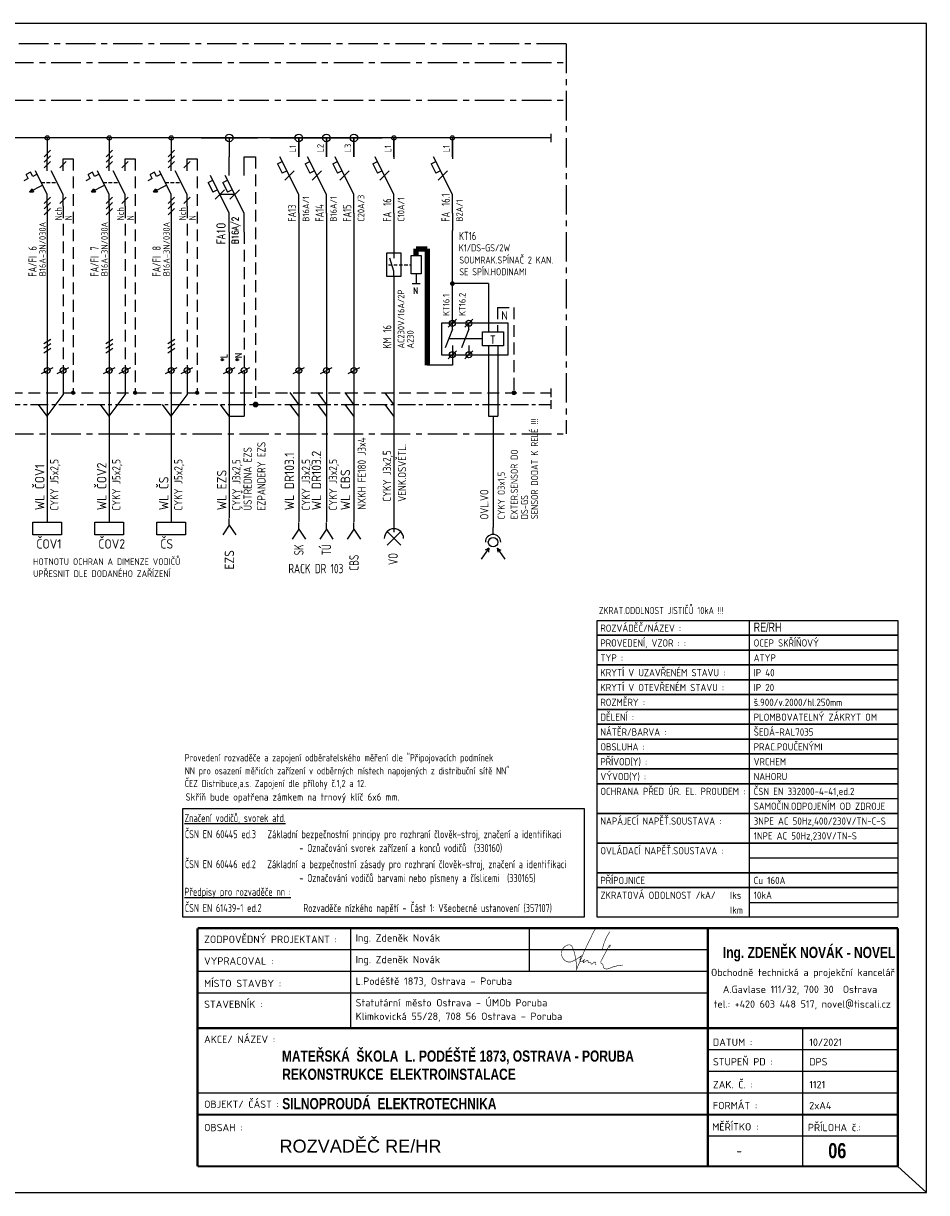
# Model space of a CAD drawing. Header units: millimetres. Extents: x 8237 to 30801, y -1519 to 3799.
# Tile 3 of 4: x 10950 to 11142, y -1277 to -1028. Entities that reach past the tile are written whole.
import ezdxf

# ---------------------------------------------------------------- set-up
doc = ezdxf.new("R2010")
doc.units = ezdxf.units.MM
doc.header["$LTSCALE"] = 10
doc.linetypes.add('CENTER', pattern=[2, 1.25, -0.25, 0.25, -0.25])
doc.linetypes.add('HIDDEN', pattern=[0.375, 0.25, -0.125])
for name, color, linetype in [('0-0-E1', 7, 'Continuous'), ('00-A-EL', 7, 'Continuous'), ('00-A-MOTOR', 3, 'Continuous'), ('cktexty_male', 7, 'Continuous'), ('E1', 3, 'Continuous'), ('TENKÁ', 7, 'Continuous')]:
    doc.layers.add(name, color=color, linetype=linetype)
doc.layers.add('P', color=250, linetype='Continuous', lineweight=100)
doc.styles.add('ad_nadpis', font='impact.ttf')
doc.styles.add('ad_popis', font='isocpeur.ttf')
doc.styles.add('ARIAL', font='arial.ttf')
doc.styles.add('ARIEL3', font='arial.ttf', dxfattribs={"width": 0.7, "height": 3})
doc.styles.add('ISOCP', font='isocp.shx')
doc.styles.add('ROMANS', font='ROMANS.SHX', dxfattribs={"width": 0.8})
doc.styles.get("Standard").update_dxf_attribs({"font": 'romans.shx', "width": 0.8})

# ---------------------------------------------------------------- blocks, each defined once
blk = doc.blocks.new('ELK0411')
at = {"color": 3, "linetype": 'Continuous'}
for p, q in [((0, -4), (0, 0)), ((0, -12), (-4, -4)), ((0, -16), (0, -12))]:
    blk.add_line(p, q, dxfattribs=at)
at = {"color": 7, "linetype": 'Continuous'}
for p, q in [((-4.5, -5.5), (-3.5, -5)), ((-4.5, -5.5), (-3.5, -7.5)), ((-2.5, -7), (-3.5, -7.5)), ((-3, -9), (-1, -7))]:
    blk.add_line(p, q, dxfattribs=at)
for tag, p, height in [('DRUH', (3, -4), 3), ('PORADI', (9, -4), 3), ('TYP', (3, -8), 2), ('PARAM1', (3, -11), 2), ('PARAM2', (3, -14), 2)]:
    blk.add_attdef(tag, p, '', height=height, dxfattribs=at)
at = {"color": 7, "linetype": 'Continuous', "flags": 1}
blk.add_attdef('C.V.', (3, -16), '', height=1, dxfattribs=at)
blk = doc.blocks.new('A$C47E72758')
at = {"color": 3}
for q in [(1.4, 3.5), (0, 0), (2.8, 0)]:
    blk.add_line((1.4, 2.1), q, dxfattribs=at)
blk = doc.blocks.new('A$C1FBE1B94')
at = {"color": 4, "linetype": 'Continuous'}
blk.add_line((0, 3.2), (9.6, 3.2), dxfattribs=at)
at = {"color": 3, "linetype": 'Continuous'}
blk.add_line((4.8, 3.2), (4.8, 0), dxfattribs=at)
blk.add_circle((4.8, 3.2), 0.64, dxfattribs=at)
blk = doc.blocks.new('A$C4FA44D9F')
at = {"color": 7, "linetype": 'Continuous'}
blk.add_line((-1.23, -0.61), (1.23, 0.61), dxfattribs=at)
blk.add_line((-1.23, -0.61), (1.23, 0.61), dxfattribs=at)
blk.add_circle((0, 0), 0.612, dxfattribs=at)
blk.add_circle((0, 0), 0.612, dxfattribs=at)
blk = doc.blocks.new('A$C4E1C4193')
at = {"color": 3}
for p, q in [((0, 3.09), (3.09, 0)), ((0, 0), (3.09, 3.09))]:
    blk.add_line(p, q, dxfattribs=at)
blk = doc.blocks.new('A$C40B63D10')
at = {"color": 3, "linetype": 'Continuous'}
blk.add_line((0, 0), (0, -4.44), dxfattribs=at)
blk.add_circle((0, 0), 0.448, dxfattribs=at)
blk = doc.blocks.new('SENSOR')
at = {"color": 7, "linetype": 'Continuous'}
for p, q in [((217709, 6010, 0), (217556, 6230, 0)), ((217709, 6010, 0), (217634, 6049, 0)), ((217709, 6010, 0), (217698, 6093, 0)), ((217871, 6010, 0), (218024, 6230, 0)), ((217871, 6010, 0), (217881, 6093, 0)), ((217871, 6010, 0), (217945, 6049, 0))]:
    blk.add_line(p, q, dxfattribs=at)
at = {"color": 3, "linetype": 'Continuous'}
blk.add_line((217790, 5740, 0), (217790, 5604, 0), dxfattribs=at)
blk.add_circle((217790, 5893, 0), 94.4, dxfattribs=at)
blk.add_arc((217790, 5893, 0), 153, 180, 0, dxfattribs=at)

msp = doc.modelspace()

# ---------------------------------------------------------------- linework, layer by layer
at = {"linetype": 'CENTER', "ltscale": 0.5}
for p, q in [((11065.192, -1032.52), (10801.243, -1032.52)), ((11065.192, -1032.52), (11065.192, -1115.42)), ((10835.82, -1036.495), (11065.192, -1036.495)), ((10835.82, -1044.444), (11065.192, -1044.444)), ((10835.82, -1115.42), (11065.192, -1115.42))]:
    msp.add_line(p, q, dxfattribs=at)
at = {"color": 4, "linetype": 'Continuous'}
msp.add_line((11061.972, -1052.507), (10841.14, -1052.507), dxfattribs=at)
at = {"color": 4}
for p, q in [((11061.972, -1051.607), (11061.972, -1053.407)), ((11048.678, -1111.67), (11050.682, -1111.67))]:
    msp.add_line(p, q, dxfattribs=at)
at = {"color": 7, "linetype": 'Continuous'}
for p, q in [((10954.287, -1056.49), (10955.637, -1055.14)), ((10967.457, -1056.49), (10968.807, -1055.14)), ((10980.627, -1056.49), (10981.977, -1055.14)), ((10954.287, -1057.686), (10955.637, -1056.336)), ((10954.287, -1058.882), (10955.637, -1057.532)), ((10957.649, -1058.882), (10958.999, -1057.532)), ((10967.457, -1057.686), (10968.807, -1056.336)), ((10967.457, -1058.882), (10968.807, -1057.532)), ((10970.819, -1058.882), (10972.169, -1057.532)), ((10980.627, -1057.686), (10981.977, -1056.336)), ((10980.627, -1058.882), (10981.977, -1057.532)), ((10983.989, -1058.882), (10985.339, -1057.532)), ((10954.287, -1066.442), (10955.637, -1065.092)), ((10957.649, -1066.442), (10958.999, -1065.092)), ((10967.457, -1066.442), (10968.807, -1065.092)), ((10970.819, -1066.442), (10972.169, -1065.092)), ((10980.627, -1066.442), (10981.977, -1065.092)), ((10983.989, -1066.442), (10985.339, -1065.092)), ((10954.287, -1067.573), (10955.637, -1066.223)), ((10954.287, -1068.833), (10955.637, -1067.483)), ((10967.457, -1067.573), (10968.807, -1066.223)), ((10967.457, -1068.833), (10968.807, -1067.483)), ((10980.627, -1067.573), (10981.977, -1066.223)), ((10980.627, -1068.833), (10981.977, -1067.483)), ((11048.73, -1088.516), (11048.73, -1093.752)), ((10958.324, -1101.942), (10958.324, -1107.093)), ((10971.494, -1101.942), (10971.494, -1107.093)), ((10984.664, -1101.942), (10984.664, -1107.093)), ((10992.412, -1102.543), (10994.862, -1101.318)), ((10992.412, -1102.543), (10994.862, -1101.318)), ((10995.558, -1102.543), (10998.008, -1101.318)), ((10995.558, -1102.543), (10998.008, -1101.318)), ((10996.783, -1101.931), (10996.783, -1111.67)), ((10954.962, -1111.67), (10958.324, -1107.093)), ((10968.132, -1111.67), (10971.494, -1107.093)), ((10981.302, -1111.67), (10984.664, -1107.093)), ((11008.404, -1109.13), (11006.567, -1106.63)), ((11014.259, -1109.13), (11012.422, -1106.63)), ((11020.114, -1109.13), (11018.277, -1106.63)), ((11028.618, -1109.17), (11026.781, -1106.67)), ((10954.962, -1111.67), (10953.126, -1109.17)), ((10968.132, -1111.67), (10966.296, -1109.17)), ((10981.302, -1111.67), (10979.466, -1109.17)), ((10993.637, -1111.67), (10991.801, -1109.17)), ((11008.404, -1111.63), (11006.567, -1109.13)), ((11014.259, -1111.63), (11012.422, -1109.13)), ((11020.114, -1111.63), (11018.277, -1109.13)), ((11028.618, -1111.67), (11026.781, -1109.17)), ((10993.637, -1111.67), (10996.783, -1111.67))]:
    msp.add_line(p, q, dxfattribs=at)
at = {"color": 3, "linetype": 'Continuous'}
for p, q in [((10954.962, -1059.467), (10954.962, -1056.947)), ((10958.324, -1059.467), (10958.324, -1056.947)), ((10968.132, -1059.467), (10968.132, -1056.947)), ((10971.494, -1059.467), (10971.494, -1056.947)), ((10981.302, -1059.467), (10981.302, -1056.947)), ((10984.664, -1059.467), (10984.664, -1056.947)), ((10954.962, -1064.507), (10952.442, -1059.467)), ((10958.324, -1064.507), (10955.804, -1059.467)), ((10968.132, -1064.507), (10965.612, -1059.467)), ((10971.494, -1064.507), (10968.974, -1059.467)), ((10981.302, -1064.507), (10978.782, -1059.467)), ((10984.664, -1064.507), (10982.144, -1059.467)), ((10954.962, -1067.027), (10954.962, -1064.507)), ((10958.324, -1067.027), (10958.324, -1064.507)), ((10968.132, -1067.027), (10968.132, -1064.507)), ((10971.494, -1067.027), (10971.494, -1064.507)), ((10981.302, -1067.027), (10981.302, -1064.507)), ((10984.664, -1067.027), (10984.664, -1064.507))]:
    msp.add_line(p, q, dxfattribs=at)
at = {"color": 7, "linetype": 'HIDDEN'}
for p, q in [((10958.324, -1056.947), (10960.452, -1056.947)), ((10960.452, -1056.947), (10960.453, -1106.67)), ((10971.494, -1056.947), (10973.622, -1056.947)), ((10973.622, -1056.947), (10973.623, -1106.67)), ((10984.664, -1056.947), (10986.793, -1056.947)), ((10986.793, -1056.947), (10986.793, -1106.67)), ((10996.783, -1056.507), (10999.234, -1056.507)), ((10999.234, -1056.507), (10999.234, -1109.17)), ((10958.324, -1067.027), (10958.324, -1101.942)), ((10971.494, -1067.027), (10971.494, -1101.942)), ((10984.664, -1067.027), (10984.664, -1101.942)), ((10996.783, -1072.507), (10996.783, -1101.931)), ((11032.467, -1083.47), (11034.217, -1083.47)), ((11033.342, -1081.4), (11033.342, -1083.47)), ((11050.63, -1088.516), (11050.63, -1093.752)), ((11050.63, -1088.516), (11054.12, -1088.516)), ((11054.12, -1088.516), (11054.12, -1106.67))]:
    msp.add_line(p, q, dxfattribs=at)
at = {"linetype": 'HIDDEN', "ltscale": 0.3}
for p, q in [((10953.702, -1061.987), (10957.064, -1061.987)), ((10966.872, -1061.987), (10970.234, -1061.987)), ((10980.042, -1061.987), (10983.404, -1061.987)), ((11027.451, -1079.46), (11032.284, -1079.46))]:
    msp.add_line(p, q, dxfattribs=at)
at = {"color": 3}
for p, q in [((10994.783, -1064.507), (10991.637, -1064.507)), ((10954.962, -1067.027), (10954.962, -1101.942)), ((10968.132, -1067.027), (10968.132, -1101.942)), ((10981.302, -1067.027), (10981.302, -1101.942)), ((11008.404, -1068.507), (11008.404, -1101.89)), ((11014.259, -1068.507), (11014.259, -1101.89)), ((11020.114, -1068.507), (11020.114, -1101.89)), ((11028.618, -1068.507), (11028.618, -1076.96)), ((10993.637, -1072.507), (10993.637, -1101.931)), ((11028.618, -1081.96), (11028.618, -1101.89)), ((10954.962, -1101.89), (10954.962, -1134.173)), ((10968.132, -1101.89), (10968.132, -1134.173)), ((10981.302, -1101.89), (10981.302, -1134.173)), ((10993.637, -1101.931), (10993.637, -1133.26)), ((11008.404, -1101.89), (11008.404, -1134.132)), ((11014.259, -1101.89), (11014.259, -1134.132)), ((11020.114, -1101.89), (11020.114, -1134.132)), ((11028.618, -1101.89), (11028.618, -1136.315))]:
    msp.add_line(p, q, dxfattribs=at)
at = {"color": 7}
for p, q in [((11041.031, -1068.507), (11041.031, -1072.165)), ((11041.031, -1083.474), (11041.031, -1072.165)), ((11041.031, -1093.183), (11039.5, -1097.099)), ((11041.031, -1093.183), (11041.031, -1091.893)), ((11044.533, -1093.183), (11043.001, -1097.099)), ((11044.533, -1093.183), (11044.533, -1091.893)), ((10954.227, -1096.222), (10955.697, -1095.242)), ((10967.397, -1096.222), (10968.867, -1095.242)), ((10980.567, -1096.222), (10982.037, -1095.242)), ((10954.227, -1097.202), (10955.697, -1096.222)), ((10954.227, -1098.182), (10955.697, -1097.202)), ((10967.397, -1097.202), (10968.867, -1096.222)), ((10967.397, -1098.182), (10968.867, -1097.202)), ((10980.567, -1097.202), (10982.037, -1096.222)), ((10980.567, -1098.182), (10982.037, -1097.202)), ((11041.031, -1096.598), (11041.031, -1098.586)), ((11044.533, -1096.598), (11044.533, -1098.586)), ((11048.678, -1096.727), (11048.678, -1111.67)), ((11050.682, -1096.727), (11050.682, -1111.67)), ((11041.031, -1100.766), (11035.708, -1100.766)), ((11041.031, -1098.586), (11041.031, -1100.766)), ((11049.68, -1111.67), (11049.68, -1135.336)), ((11104.11, -1155.052), (11104.11, -1218.136)), ((11104.11, -1192.903), (11135.695, -1192.903)), ((11104.11, -1199.211), (11135.695, -1199.211)), ((11104.11, -1205.52), (11135.695, -1205.52)), ((11104.11, -1214.982), (11135.695, -1214.982)), ((11095.327, -1241.722), (11095.327, -1220.471)), ((11095.327, -1241.722), (11095.327, -1220.471)), ((11115.511, -1264.702), (11115.511, -1241.722)), ((11115.511, -1264.562), (11115.511, -1241.722))]:
    msp.add_line(p, q, dxfattribs=at)
for p, q in [((11028.618, -1080.809), (11027.776, -1078.044)), ((11028.618, -1076.96), (11028.618, -1078.044)), ((11028.618, -1081.96), (11028.618, -1080.809)), ((11019.377, -1220.471), (11019.377, -1241.722)), ((11057.352, -1220.471), (11057.352, -1229.664)), ((11095.327, -1225.068), (10986.885, -1225.068)), ((11095.327, -1225.068), (10986.885, -1225.068)), ((11095.327, -1229.664), (10986.885, -1229.664)), ((11095.327, -1229.664), (10986.885, -1229.664)), ((11095.327, -1234.26), (10986.885, -1234.26)), ((11089.734, -1241.722), (10986.885, -1241.722)), ((11135.695, -1246.318), (11095.327, -1246.318)), ((11135.695, -1250.914), (11095.327, -1250.914)), ((11095.327, -1255.51), (10986.885, -1255.51)), ((11135.695, -1255.51), (11012.75, -1255.51)), ((11135.695, -1255.51), (11012.75, -1255.51)), ((11135.695, -1260.106), (11095.327, -1260.106)), ((11135.695, -1264.702), (11095.327, -1264.702)), ((11115.511, -1271.228), (11115.511, -1264.679)), ((11135.695, -1271.088), (11141.794, -1276.665))]:
    msp.add_line(p, q)
at = {"linetype": 'HIDDEN', "ltscale": 5}
msp.add_line((11047.449, -1095.239), (11040.227, -1095.239), dxfattribs=at)
at = {"color": 60}
for p, q in [((11061.972, -1105.77), (11061.972, -1107.57)), ((11061.972, -1108.27), (11061.972, -1110.07))]:
    msp.add_line(p, q, dxfattribs=at)
at = {"color": 60, "linetype": 'HIDDEN'}
msp.add_line((10815.978, -1106.67), (11061.972, -1106.67), dxfattribs=at)
at = {"color": 60, "linetype": 'CENTER', "ltscale": 0.3}
msp.add_line((10819.432, -1109.17), (11061.972, -1109.17), dxfattribs=at)
at = {"color": 7}
for points in [[(10790.337, -1028.16), (10790.337, -1276.665), (11141.794, -1276.665), (11141.794, -1028.16)], [(11034.401, -1077.519), (11034.401, -1081.4), (11032.284, -1081.4), (11032.284, -1077.519)], [(11071.801, -1155.052), (11135.695, -1155.052), (11135.695, -1158.207), (11071.801, -1158.207)], [(11071.801, -1158.207), (11135.695, -1158.207), (11135.695, -1161.361), (11071.801, -1161.361)], [(11071.801, -1161.361), (11135.695, -1161.361), (11135.695, -1164.515), (11071.801, -1164.515)], [(11071.801, -1164.515), (11135.695, -1164.515), (11135.695, -1167.669), (11071.801, -1167.669)], [(11071.801, -1167.669), (11135.695, -1167.669), (11135.695, -1170.823), (11071.801, -1170.823)], [(11071.801, -1170.823), (11135.695, -1170.823), (11135.695, -1173.978), (11071.801, -1173.978)], [(11071.801, -1173.978), (11135.695, -1173.978), (11135.695, -1177.132), (11071.801, -1177.132)], [(11071.801, -1177.132), (11135.695, -1177.132), (11135.695, -1180.286), (11071.801, -1180.286)], [(11071.801, -1180.286), (11135.695, -1180.286), (11135.695, -1183.44), (11071.801, -1183.44)], [(11071.801, -1183.44), (11135.695, -1183.44), (11135.695, -1186.594), (11071.801, -1186.594)], [(11071.801, -1186.594), (11135.695, -1186.594), (11135.695, -1189.749), (11071.801, -1189.749)], [(11071.801, -1189.749), (11135.695, -1189.749), (11135.695, -1196.057), (11071.801, -1196.057)], [(11071.801, -1196.057), (11135.695, -1196.057), (11135.695, -1202.365), (11071.801, -1202.365)], [(11071.801, -1202.365), (11135.695, -1202.365), (11135.695, -1208.674), (11071.801, -1208.674)], [(11071.801, -1208.674), (11135.695, -1208.674), (11135.695, -1211.828), (11071.801, -1211.828)], [(11071.801, -1211.828), (11135.695, -1211.828), (11135.695, -1218.136), (11071.801, -1218.136)]]:
    msp.add_lwpolyline(points, close=True, dxfattribs=at)
for points in [[(11027.118, -1076.96), (11030.118, -1076.96), (11030.118, -1081.96), (11027.118, -1081.96)], [(11051.911, -1093.752), (11051.911, -1096.727), (11047.449, -1096.727), (11047.449, -1093.752)]]:
    msp.add_lwpolyline(points, close=True)
at = {"color": 7, "linetype": 'Continuous'}
for points, const_width in [([(11041.306, -1083.474, -1), (11040.756, -1083.474, -1)], 0.45), ([(10960.212, -1106.67, 1), (10960.693, -1106.67, 1)], 0.394), ([(10973.382, -1106.67, 1), (10973.863, -1106.67, 1)], 0.394), ([(10986.552, -1106.67, 1), (10987.033, -1106.67, 1)], 0.394), ([(11054.395, -1106.67, -1), (11053.845, -1106.67, -1)], 0.45), ([(10998.891, -1109.17, 1), (10999.578, -1109.17, 1)], 0.562)]:
    msp.add_lwpolyline(points, format="xyb", close=True, dxfattribs=dict(at, const_width=const_width))
at = {"linetype": 'CENTER', "ltscale": 2}
msp.add_lwpolyline([(11038.705, -1098.586), (11052.882, -1098.586), (11052.882, -1091.893), (11038.705, -1091.893)], close=True, dxfattribs=at)
at = {"color": 7}
for points in [[(11040.175, -1092.749), (11041.888, -1091.036)], [(11043.676, -1092.749), (11045.389, -1091.036)], [(11040.175, -1099.443), (11041.888, -1097.73)], [(11043.676, -1099.443), (11045.389, -1097.73)]]:
    msp.add_lwpolyline(points, dxfattribs=at)
at = {"color": 4}
for points in [[(10951.927, -1134.173), (10957.997, -1134.173), (10957.997, -1136.897), (10951.927, -1136.897)], [(10965.097, -1134.173), (10971.167, -1134.173), (10971.167, -1136.897), (10965.097, -1136.897)], [(10978.267, -1134.173), (10984.337, -1134.173), (10984.337, -1136.897), (10978.267, -1136.897)]]:
    msp.add_lwpolyline(points, close=True, dxfattribs=at)
at = {"const_width": 0.459}
for points in [[(10986.885, -1220.471), (11135.695, -1220.471)], [(10986.885, -1220.471), (10986.885, -1271.088)], [(11095.327, -1220.471), (11095.327, -1271.088)], [(11135.695, -1220.471), (11135.695, -1271.088)], [(10986.885, -1241.722), (11135.695, -1241.722)], [(10986.885, -1260.106), (11135.695, -1260.106)], [(10986.885, -1271.088), (11135.695, -1271.088)]]:
    msp.add_lwpolyline(points, dxfattribs=at)
at = {"color": 7}
msp.add_lwpolyline([(11071.533, -1220.459, 0.122, 0.122, 0), (11071.043, -1221.235, 0.122, 0.122, 0), (11070.788, -1221.756, 0.122, 0.122, 0), (11070.565, -1222.234, 0.122, 0.122, 0), (11070.299, -1222.765, 0.122, 0.122, 0), (11069.969, -1223.424, 0.122, 0.122, 0), (11069.746, -1223.913, 0.122, 0.122, 0), (11069.48, -1224.466, 0.122, 0.122, 0), (11069.182, -1225.096, 0.122, 0.122, 0), (11068.926, -1225.649, 0.122, 0.122, 0), (11068.735, -1226.137, 0.122, 0.122, 0), (11068.054, -1227.746, 0.122, 0.122, 0), (11067.682, -1228.564, 0.122, 0.122, 0), (11067.458, -1229.234, 0.122, 0.122, 0), (11067.458, -1228.49, 0.122, 0.122, 0), (11067.384, -1227.937, 0.122, 0.122, 0), (11067.309, -1227.523, 0.122, 0.122, 0), (11067.203, -1226.853, 0.122, 0.122, 0), (11067.097, -1226.258, 0.122, 0.122, 0.069281), (11066.5, -1224.427, 0.122, 0.122, 0.363408), (11065.596, -1224.024, 0.122, 0.122, 0.6253776), (11065, -1227.371, 0.122, 0.122, 0.2725991), (11066.532, -1227.52, 0.122, 0.122, 0.0590795), (11068.51, -1226.298, 0, 0, 0)], format="xyseb", dxfattribs=at)
at = {"color": 7, "const_width": 0.122}
for points in [[(11074.499, -1221.182), (11074.353, -1221.404, 0.1024738), (11072.893, -1225.091, -11.5580531)], [(11074.355, -1224.608), (11074.515, -1224.354), (11074.594, -1224.115, 1.0178088), (11074.461, -1224.074), (11074.276, -1224.301), (11072.628, -1227.437, 0.1526458), (11072.573, -1227.736, 0.2626554), (11072.776, -1228.012, -0.2350426), (11073.045, -1228.339, -0.0361086), (11073.084, -1228.59, 0.3362865), (11073.542, -1229.101, 0.1312034), (11074.311, -1229.047, -0.1047682), (11077.312, -1228.307, -4.7996007)], [(11068.51, -1226.298, 0.1710202), (11068.165, -1227.111, 0.0557219), (11068.18, -1227.405, 0.5658082), (11068.58, -1227.565, 0.0556213), (11069.141, -1227.032, 10.698259)], [(11069.141, -1227.032), (11068.999, -1227.283, 0.0865717), (11068.838, -1227.735, 0.8922164), (11068.962, -1227.772), (11069.217, -1227.574, -0.0830102), (11069.691, -1227.319, -0.6868705), (11069.873, -1227.538, 0.6547362), (11070.055, -1227.777, -0.1742059), (11070.399, -1227.813, -0.242818), (11070.492, -1227.938, 0.1915647), (11070.581, -1228.084, 0.3876888), (11070.747, -1228.068, -0.1065624), (11071.314, -1227.663, -0.390694), (11071.418, -1227.699, -0.2497165), (11071.418, -1227.793, 0.1936751), (11071.387, -1228.084, 0.7562619), (11071.548, -1228.084, -0.0943415)]]:
    msp.add_lwpolyline(points, format="xyb", dxfattribs=at)
at = {"color": 7, "linetype": 'Continuous'}
for centre, radius in [((11041.031, -1091.893), 0.637), ((11044.533, -1091.893), 0.637), ((11041.031, -1098.586), 0.637), ((11044.533, -1098.586), 0.637), ((10993.637, -1101.931), 0.612), ((10993.637, -1101.931), 0.612), ((10996.783, -1101.931), 0.612), ((10996.783, -1101.931), 0.612)]:
    msp.add_circle(centre, radius, dxfattribs=at)
at = {"color": 7}
msp.add_arc((11028.618, -1137.625), 2.047, 0, 180, dxfattribs=at)
at = {"layer": '00-A-MOTOR', "color": 7}
for p, q in [((10951.407, -1059.777), (10950.475, -1060.252)), ((10950.93, -1061.145), (10950.475, -1060.252)), ((10951.862, -1060.671), (10951.407, -1059.777)), ((10952.794, -1060.196), (10951.862, -1060.671)), ((10964.577, -1059.777), (10963.645, -1060.252)), ((10964.1, -1061.145), (10963.645, -1060.252)), ((10965.032, -1060.671), (10964.577, -1059.777)), ((10965.964, -1060.196), (10965.032, -1060.671)), ((10977.747, -1059.777), (10976.815, -1060.252)), ((10977.27, -1061.145), (10976.815, -1060.252)), ((10978.202, -1060.671), (10977.747, -1059.777)), ((10979.134, -1060.196), (10978.202, -1060.671)), ((10950.93, -1061.145), (10949.998, -1061.62)), ((10951.181, -1063.984), (10953.976, -1062.56)), ((10951.181, -1063.984), (10951.719, -1063.323)), ((10951.719, -1063.323), (10952.032, -1063.937)), ((10964.1, -1061.145), (10963.168, -1061.62)), ((10964.351, -1063.984), (10967.146, -1062.56)), ((10964.351, -1063.984), (10964.889, -1063.323)), ((10964.889, -1063.323), (10965.202, -1063.937)), ((10977.27, -1061.145), (10976.339, -1061.62)), ((10977.521, -1063.984), (10980.316, -1062.56)), ((10977.521, -1063.984), (10978.059, -1063.323)), ((10978.059, -1063.323), (10978.372, -1063.937)), ((10951.181, -1063.984), (10952.032, -1063.937)), ((10964.351, -1063.984), (10965.202, -1063.937)), ((10977.521, -1063.984), (10978.372, -1063.937))]:
    msp.add_line(p, q, dxfattribs=at)
at = {"layer": 'cktexty_male'}
msp.add_lwpolyline([(10983.741, -1195.056), (11069.018, -1195.056), (11069.018, -1218.136), (10983.741, -1218.136)], close=True, dxfattribs=at)
at = {"layer": 'P', "color": 0, "linetype": 'Continuous'}
for p, q in [((11033.342, -1077.519), (11033.342, -1076.09)), ((11033.342, -1076.09), (11035.708, -1076.09)), ((11035.708, -1076.09), (11035.708, -1100.766))]:
    msp.add_line(p, q, dxfattribs=at)
at = {"layer": 'TENKÁ'}
for p, q in [((11048.73, -1083.474), (11041.031, -1083.474)), ((11041.031, -1091.893), (11041.031, -1083.474)), ((11048.73, -1083.474), (11048.73, -1093.752))]:
    msp.add_line(p, q, dxfattribs=at)

# ---------------------------------------------------------------- block references
at = {"color": 3}
for name, p in [('A$C40B63D10', (10954.962, -1052.507)), ('A$C40B63D10', (10968.132, -1052.507)), ('A$C40B63D10', (10981.302, -1052.507)), ('A$C40B63D10', (11028.618, -1052.507)), ('A$C40B63D10', (11041.031, -1052.507)), ('A$C4FA44D9F', (10954.962, -1101.942)), ('A$C4FA44D9F', (10958.324, -1101.942)), ('A$C4FA44D9F', (10968.132, -1101.942)), ('A$C4FA44D9F', (10971.494, -1101.942)), ('A$C4FA44D9F', (10981.302, -1101.942)), ('A$C4FA44D9F', (10984.664, -1101.942)), ('A$C4FA44D9F', (11008.404, -1101.942)), ('A$C4FA44D9F', (11014.259, -1101.942)), ('A$C4FA44D9F', (11020.114, -1101.942))]:
    msp.add_blockref(name, p, dxfattribs=at)
at = {"color": 3, "linetype": 'Continuous'}
for p in [(11008.404, -1052.507), (11014.259, -1052.507), (11020.114, -1052.507), (11028.618, -1052.507), (11041.031, -1052.507), (10993.637, -1056.507), (10996.783, -1056.507)]:
    msp.add_blockref('ELK0411', p, dxfattribs=at)
at = {"layer": '00-A-EL', "color": 7, "xscale": 0.01070999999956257, "yscale": 0.01070999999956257, "zscale": 0.01070999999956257, "rotation": 180}
msp.add_blockref('SENSOR', (13382.209, -1075.313), dxfattribs=at)
at = {"layer": '00-A-MOTOR', "color": 3}
for name, p, xscale, yscale, zscale in [('A$C1FBE1B94', (10987.637, -1056.507), 1.25, 1.25, 1.25), ('A$C1FBE1B94', (11002.404, -1056.507), 1.25, 1.25, 1.25), ('A$C1FBE1B94', (11008.259, -1056.507), 1.25, 1.25, 1.25), ('A$C1FBE1B94', (11014.114, -1056.507), 1.25, 1.25, 1.25), ('A$C4E1C4193', (11027.17, -1139.072), 0.9375, 0.9375, 0.9375), ('A$C4E1C4193', (11027.17, -1139.072), 0.9375, 0.9375, 0.9375)]:
    msp.add_blockref(name, p, dxfattribs=dict(at, xscale=xscale, yscale=yscale, zscale=zscale))
for p in [(10992.237, -1136.876), (11007.004, -1137.748), (11012.859, -1137.748), (11018.714, -1137.748)]:
    msp.add_blockref('A$C47E72758', p, dxfattribs=at)

# ---------------------------------------------------------------- texts
at = {"color": 7, "linetype": 'Continuous', "style": 'ISOCP'}
for s, p in [('L1', (11007.817, -1055.595)), ('L2', (11013.672, -1055.595)), ('L3', (11019.527, -1055.595)), ('L1', (11028.031, -1055.595)), ('L1', (11040.445, -1055.595)), ('B16A/1', (11010.613, -1070.304)), ('B16A/1', (11016.468, -1070.304)), ('C20A/3', (11022.323, -1070.304)), ('C10A/1', (11030.827, -1070.304)), ('B2A/1', (11043.241, -1070.304)), ('B16A-3N/030A', (10954.656, -1081.91)), ('B16A-3N/030A', (10967.826, -1081.91)), ('B16A-3N/030A', (10980.996, -1081.91)), ('AC230V/16A/2P', (11030.827, -1097.248)), ('KT16.1', (11040.414, -1090.358)), ('KT16.2', (11043.839, -1090.358)), ('A230', (11032.803, -1097.248))]:
    msp.add_text(s, height=1.4, rotation=90, dxfattribs=at).set_placement(p)
at = {"color": 1, "linetype": 'Continuous', "width": 0.8}
for s, height, style, p in [('16.1', 1.75, 'ISOCP', (11040.472, -1066.93)), ('FA14', 1.75, 'ISOCP', (11013.699, -1070.329)), ('16', 1.75, 'ISOCP', (11028.058, -1066.93)), ('FA13', 1.75, 'ISOCP', (11007.844, -1070.329)), ('FA15', 1.75, 'ISOCP', (11019.554, -1070.329)), ('FA', 1.75, 'ISOCP', (11028.058, -1070.329)), ('FA', 1.75, 'ISOCP', (11040.472, -1070.329)), ('FA10', 1.75, 'ROMANS', (10992.756, -1075.111)), ('6', 1.75, 'ISOCP', (10952.712, -1076.442)), ('7', 1.75, 'ISOCP', (10965.882, -1076.442)), ('8', 1.75, 'ISOCP', (10979.053, -1076.442)), ('FA/FI', 1.75, 'ISOCP', (10952.712, -1081.997)), ('FA/FI', 1.75, 'ISOCP', (10965.882, -1081.997)), ('FA/FI', 1.75, 'ISOCP', (10979.053, -1081.997)), ('16', 1.75, 'ISOCP', (11028.058, -1093.874)), ('KM', 1.75, 'ISOCP', (11028.058, -1097.273)), ('SK', 2, 'ISOCP', (11009.415, -1141.213)), ('TÚ', 2, 'ISOCP', (11015.27, -1141.213)), ('CBS', 2, 'ISOCP', (11021.126, -1144.481)), ('VO', 2, 'ISOCP', (11029.437, -1143.269))]:
    msp.add_text(s, height=height, rotation=90, dxfattribs=dict(at, style=style)).set_placement(p)
at = {"color": 7, "linetype": 'Continuous'}
for s, height, style, width, p in [('Nch', 1.5, 'ISOCP', 0.8, (10958.085, -1070.039)), ('Nch', 1.5, 'ISOCP', 0.8, (10971.255, -1070.039)), ('Nch', 1.5, 'ISOCP', 0.8, (10984.425, -1070.039)), ('N', 1.5, 'ISOCP', 0.8, (10960.213, -1070.039)), ('N', 1.5, 'ISOCP', 0.8, (10973.383, -1070.039)), ('N', 1.5, 'ISOCP', 0.8, (10986.553, -1070.039)), ('B16A/2', 1.4, 'ROMANS', 0.8, (10995.581, -1075.064)), ('*N', 1.4, 'ROMANS', 0.8, (10996.309, -1100.035)), ('*L', 1.4, 'ROMANS', 0.8, (10993.163, -1100.035)), ('SENSOR DODAT K RELÉ !!!', 1.5, 'ISOCP', 0.85, (11059.244, -1133.531)), ('EXTER.SENSOR DO', 1.5, 'ISOCP', 0.85, (11054.94, -1133.562)), ('CYKY O3x1,5', 1.5, 'ISOCP', 0.85, (11052.175, -1133.591)), ('DS-GS', 1.5, 'ISOCP', 0.85, (11057.106, -1133.562))]:
    msp.add_text(s, height=height, rotation=90, dxfattribs=dict(at, style=style, width=width)).set_placement(p)
at = {"color": 1, "linetype": 'Continuous', "style": 'ISOCP', "width": 0.8}
for s, height, p in [('KT16', 1.75, (11042.438, -1074.213)), ('RACK DR 103', 2, (11006.198, -1145.036))]:
    msp.add_text(s, height=height, dxfattribs=at).set_placement(p)
at = {"color": 7, "linetype": 'Continuous', "width": 0.8}
for s, height, style, p in [('K1/DS-GS/2W', 1.5, 'ISOCP', (11042.404, -1076.607)), ('SOUMRAK.SPÍNAČ 2 KAN.', 1.5, 'ISOCP', (11042.518, -1079.205)), ('SE SPÍN.HODINAMI', 1.5, 'ISOCP', (11042.518, -1081.701)), ('N', 1.312, 'ROMANS', (11032.73, -1085.628))]:
    msp.add_text(s, height=height, dxfattribs=dict(at, style=style)).set_placement(p)
at = {"color": 1, "linetype": 'Continuous', "style": 'ISOCP'}
for s, p in [('WL DR103.1', (11007.396, -1131.622, -10.4)), ('WL DR103.2', (11013.152, -1131.622, -10.4)), ('WL ČOV1', (10954.361, -1131.622, -10.4)), ('WL ČOV2', (10967.531, -1131.622, -10.4)), ('WL ČS', (10980.701, -1131.622, -10.4)), ('WL EZS', (10993.035, -1131.622, -10.4)), ('WL CBS', (11019.307, -1131.622, -10.4)), ('EZS', (10994.652, -1144.242, -10.4))]:
    msp.add_text(s, height=2, rotation=90, dxfattribs=at).set_placement(p)
for s, p in [('ČOV1', (10952.648, -1139.791)), ('ČOV2', (10965.818, -1139.791)), ('ČS', (10978.988, -1139.791))]:
    msp.add_text(s, height=2, dxfattribs=at).set_placement(p)
at = {"color": 7, "linetype": 'Continuous', "style": 'ISOCP'}
for s, p in [('HOTNOTU OCHRAN A DIMENZE VODIČŮ', (10951.966, -1143.257)), ('UPŘESNIT DLE DODANÉHO ZAŘÍZENÍ', (10951.966, -1145.813))]:
    msp.add_text(s, height=1.4, dxfattribs=at).set_placement(p)
at = {"color": 5, "linetype": 'Continuous', "style": 'ISOCP'}
for s, height, p in [('ROZVÁDĚČ/NÁZEV :', 1.53622, (11072.49, -1157.462)), ('PROVEDENÍ, VZOR : :', 1.53622, (11072.49, -1160.616)), ('TYP :', 1.5362, (11072.49, -1163.77)), ('KRYTÍ V UZAVŘENÉM STAVU :', 1.53622, (11072.49, -1166.924)), ('KRYTÍ V OTEVŘENÉM STAVU :', 1.53622, (11072.49, -1170.078)), ('ROZMĚRY :', 1.5362, (11072.49, -1173.233)), ('DĚLENÍ :', 1.5362, (11072.49, -1176.387)), ('NÁTĚR/BARVA :', 1.53622, (11072.49, -1179.541)), ('OBSLUHA :', 1.5362, (11072.49, -1182.695)), ('PŘÍVOD(Y) :', 1.53622, (11072.49, -1185.849)), ('VÝVOD(Y) :', 1.5362, (11072.49, -1189.004)), ('OCHRANA PŘED ÚR. EL. PROUDEM :', 1.53622, (11072.49, -1192.158)), ('NAPÁJECÍ NAPĚŤ.SOUSTAVA :', 1.53622, (11072.49, -1198.466)), ('OVLÁDACÍ NAPĚŤ.SOUSTAVA :', 1.53622, (11072.49, -1204.775)), ('PŘÍPOJNICE', 1.5362, (11072.49, -1211.083)), ('ZKRATOVÁ ODOLNOST /kA/', 1.53622, (11072.49, -1214.237)), ('Iks', 1.5362, (11100.042, -1214.237)), ('Ikm', 1.5362, (11100.042, -1217.391))]:
    msp.add_text(s, height=height, dxfattribs=at).set_placement(p)
for s, height, style, p in [('ZODPOVĚDNÝ PROJEKTANT :', 1.56544, 'ad_popis', (10988.284, -1223.62)), ('Ing. Zdeněk Novák', 1.56544, 'ad_popis', (11020.485, -1223.313)), ('Ing. ZDENĚK NOVÁK - NOVEL', 2.37188, 'ad_nadpis', (11098.524, -1226.812)), ('VYPRACOVAL :', 1.56544, 'ad_popis', (10988.284, -1228.216)), ('Ing. Zdeněk Novák', 1.56544, 'ad_popis', (11020.485, -1227.909)), ('Obchodně technická a projekční kancelář ', 1.54172, 'ad_popis', (11095.994, -1230.633)), ('MÍSTO STAVBY :', 1.56544, 'ad_popis', (10988.284, -1232.995)), ('L.Podéště 1873, Ostrava - Poruba', 1.56544, 'ad_popis', (11020.485, -1232.505)), ('A.Gavlase 111/32, 700 30  Ostrava', 1.54172, 'ad_popis', (11098.51, -1234.237)), ('Statutární město Ostrava - ÚMOb Poruba', 1.56544, 'ad_popis', (11020.485, -1237.101)), ('STAVEBNÍK :', 1.56544, 'ad_popis', (10988.284, -1237.408)), ('tel.: +420 603 448 517, novel@tiscali.cz', 1.54172, 'ad_popis', (11096.577, -1237.366)), ('Klimkovická 55/28, 708 56 Ostrava - Poruba', 1.56544, 'ad_popis', (11020.485, -1239.967)), ('AKCE/ NÁZEV :', 1.56544, 'ad_popis', (10988.284, -1244.871)), ('DATUM :', 1.5654, 'ad_popis', (11096.392, -1245.482)), ('10/2021', 1.5654, 'ad_popis', (11116.851, -1245.482)), ('MATEŘSKÁ  ŠKOLA  L. PODÉŠTĚ 1873, OSTRAVA - PORUBA', 2.37188, 'ad_nadpis', (11004.82, -1248.834)), ('STUPEŇ PD :', 1.56544, 'ad_popis', (11096.392, -1249.641)), ('DPS', 1.5654, 'ad_popis', (11116.851, -1249.641)), ('REKONSTRUKCE  ELEKTROINSTALACE', 2.37188, 'ad_nadpis', (11004.888, -1252.691)), ('ZAK. Č. :', 1.5654, 'ad_popis', (11096.392, -1254.496)), ('1121', 1.5654, 'ad_popis', (11116.851, -1254.496)), ('OBJEKT/ ČÁST :', 1.56544, 'ad_popis', (10988.284, -1258.659)), ('SILNOPROUDÁ  ELEKTROTECHNIKA', 2.37188, 'ad_nadpis', (11004.888, -1258.942)), ('FORMÁT :', 1.5654, 'ad_popis', (11096.392, -1258.942)), ('2xA4', 1.5654, 'ad_popis', (11116.851, -1258.942)), ('OBSAH :', 1.5654, 'ad_popis', (10988.284, -1263.619)), ('MĚŘÍTKO :', 1.5654, 'ad_popis', (11096.235, -1263.471)), ('PŘÍLOHA č.:', 1.56544, 'ad_popis', (11116.576, -1263.612)), ('ROZVADĚČ RE/HR', 2.75439, 'ARIAL', (11004.298, -1268.158)), ('06', 3.2135, 'ad_nadpis', (11120.9, -1269.356)), ('-', 1.803, 'ad_popis', (11101.348, -1268.698))]:
    msp.add_text(s, height=height, dxfattribs=dict(style=style)).set_placement(p)
at = {"layer": '0-0-E1', "color": 7, "style": 'ISOCP', "width": 0.9}
for s, p in [('ÚSTŘEDNA EZS', (10998.406, -1131.719)), ('EZPANDERY EZS', (11001.335, -1131.719)), ('NXKH FE180 J3x4', (11022.647, -1131.499)), ('VENK.OSVĚTL.', (11031.217, -1129.82)), ('CYKY J3x2,5', (11028.005, -1129.82)), ('CYKY J5x2,5', (10957.325, -1131.719)), ('CYKY J5x2,5', (10970.495, -1131.719)), ('CYKY J5x2,5', (10983.665, -1131.719)), ('CYKY J3x2,5', (10996, -1131.719)), ('CYKY J3x2,5', (11010.783, -1131.679)), ('CYKY J3x2,5', (11016.538, -1131.679))]:
    msp.add_text(s, height=1.75, rotation=90, dxfattribs=at).set_placement(p)
at = {"layer": '0-0-E1', "color": 1, "style": 'ISOCP', "width": 0.9}
msp.add_text('OVL.VO', height=1.75, rotation=90, dxfattribs=at).set_placement((11048.68, -1133.591))
at = {"layer": 'E1', "color": 5, "linetype": 'Continuous'}
for s, height, style, width, p in [('ZKRAT.ODOLNOST JISTIČŮ 10kA !!!', 1.53622, 'ISOCP', 0.8, (11072.177, -1153.715)), ('RE/RH', 1.9364, 'ARIEL3', 0.7, (11105.055, -1157.462)), ('Provedení rozvaděče a zapojení odběratelského měření dle "Připojovacích podmínek ', 1.53622, 'ISOCP', 0.8, (10984.177, -1184.993)), ('NN pro osazení měřicích zařízení v odběrných místech napojených z distribuční sítě NN"', 1.53622, 'ISOCP', 0.8, (10984.177, -1187.781)), ('ČEZ Distribuce,a.s. Zapojení dle přílohy č.1,2 a 12.', 1.53622, 'ISOCP', 0.8, (10984.177, -1190.476)), ('%%UZnačení vodičů, svorek atd.', 1.70691, 'ISOCP', 0.8, (10984.124, -1197.898)), ('ČSN EN 60445 ed.3   Základní bezpečnostní principy pro rozhraní člověk-stroj, značení a identifikaci', 1.70691, 'ISOCP', 0.8, (10984.203, -1201.341)), ('                              - Označování svorek zařízení a konců vodičů  (330160)', 1.70691, 'ISOCP', 0.8, (10984.38, -1204.275)), ('ČSN EN 60446 ed.2   Základní a bezpečnostní zásady pro rozhraní člověk-stroj, značení a identifikaci', 1.70691, 'ISOCP', 0.8, (10984.203, -1207.717)), ('                              - Označování vodičů barvami nebo písmeny a číslicemi  (330165)', 1.70691, 'ISOCP', 0.8, (10984.38, -1210.656)), ('%%UPředpisy pro rozvaděče nn :', 1.70691, 'ISOCP', 0.8, (10984.124, -1213.59)), ('ČSN EN 61439-1 ed.2           Rozvaděče nízkého napětí - Část 1: Všeobecné ustanovení (357107)', 1.70691, 'ISOCP', 0.8, (10984.203, -1217.033))]:
    msp.add_text(s, height=height, dxfattribs=dict(at, style=style, width=width)).set_placement(p)
at = {"layer": 'E1', "color": 5, "linetype": 'Continuous', "style": 'ISOCP'}
for s, height, p in [('OCEP SKŘÍŇOVÝ', 1.53622, (11105.055, -1160.616)), ('ATYP', 1.5362, (11105.055, -1163.77)), ('IP 40', 1.5362, (11105.055, -1166.924)), ('IP 20', 1.5362, (11105.055, -1170.078)), ('š.900/v.2000/hl.250mm', 1.53622, (11105.055, -1173.233)), ('PLOMBOVATELNÝ ZÁKRYT OM', 1.53622, (11105.055, -1176.387)), ('ŠEDÁ-RAL7035', 1.53622, (11105.055, -1179.541)), ('PRAC.POUČENÝMI', 1.53622, (11105.055, -1182.695)), ('VRCHEM', 1.5362, (11105.055, -1185.849)), ('NAHORU', 1.5362, (11105.055, -1189.004)), ('ČSN EN 332000-4-41,ed.2', 1.53622, (11105.055, -1192.158)), ('SAMOČIN.ODPOJENÍM OD ZDROJE', 1.53622, (11105.055, -1195.312)), ('3NPE AC 50Hz,400/230V/TN-C-S', 1.53622, (11105.055, -1198.466)), ('1NPE AC 50Hz,230V/TN-S', 1.53622, (11105.055, -1201.62)), ('Cu 160A', 1.5362, (11105.055, -1211.083)), ('10kA', 1.5362, (11105.055, -1214.237))]:
    msp.add_text(s, height=height, dxfattribs=at).set_placement(p)
at = {"layer": 'E1', "color": 5, "linetype": 'Continuous', "insert": (10984.329, -1191.809), "char_height": 1.53622, "width": 61.05454, "attachment_point": 1, "style": 'ISOCP'}
msp.add_mtext('Skříň bude opatřena zámkem na trnový klíč 6x6 mm.', dxfattribs=at)
at = {"layer": 'TENKÁ', "style": 'ISOCP'}
for s, p in [('N', (11051.42, -1091.126)), ('T', (11048.987, -1096.284))]:
    msp.add_text(s, height=1.8, dxfattribs=at).set_placement(p)

doc.saveas('drawing.dxf')
